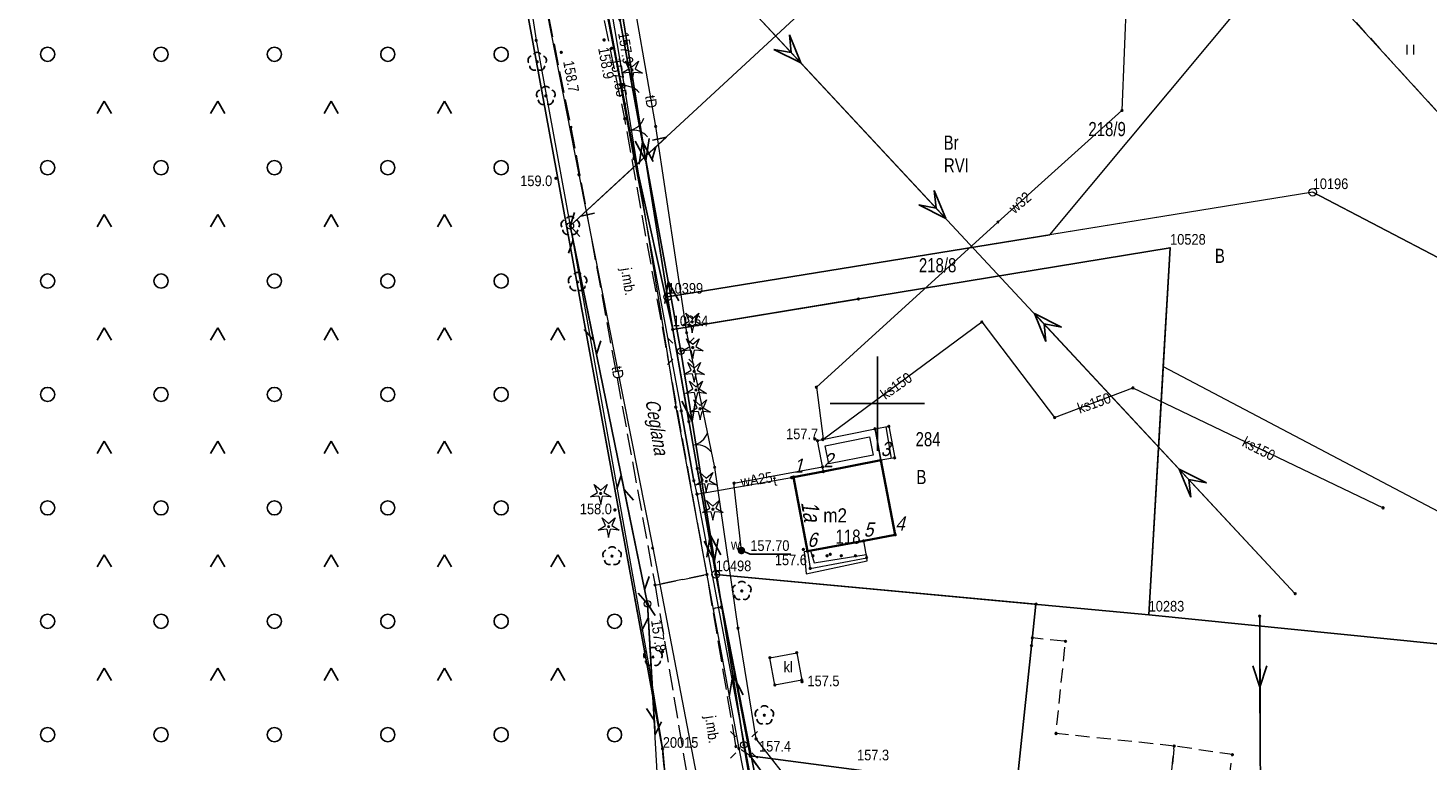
# Model space of a CAD drawing. Header units: metres. Extents: x 5548743 to 5556416, y 5707500 to 5714000.
# Tile 69 of 244: x 5554610 to 5554758, y 5709262 to 5709340. Entities that reach past the tile are written whole.
import ezdxf
from ezdxf.enums import TextEntityAlignment as Align

# ---------------------------------------------------------------- set-up
doc = ezdxf.new("R2010")
doc.units = ezdxf.units.M
for name, pattern in [('1.5_0.75', [2.25, 1.5, -0.75]), ('2.25_0.75', [3, 2.25, -0.75]), ('219-1000', [0]), ('otob_1000', [0]), ('otof_1000', [0]), ('suep_nn_1000', [0]), ('suep_wn_1000', [0]), ('sutp_1000', [0])]:
    doc.linetypes.add(name, pattern=pattern)
doc.layers.get('0').update_dxf_attribs({"color": 2, "lineweight": 5})
doc.styles.get("Standard").update_dxf_attribs({"font": 'Working1250', "width": 0.75})
doc.linetypes.add('902-1000', pattern='A,5,0,[1,ksztalty.shx,S=1,R=0,X=0,Y=0],5', length=10)
doc.linetypes.add('otdn_1000', pattern='A,7,0,[21,ksztalty.shx,S=0.7,R=0,X=0,Y=0]', length=7)

# ---------------------------------------------------------------- blocks, each defined once
blk = doc.blocks.new('PW02')
at = {"linetype": 'Continuous', "lineweight": 13}
h = blk.add_hatch(color=0, dxfattribs=at)
edge = h.paths.add_edge_path()
edge.add_arc((0, 0), 0.18, 0, 360)
blk = doc.blocks.new('PUNKTBUD')
at = {"color": 0}
blk.add_circle((0, 0), 0.09, dxfattribs=at)
blk = doc.blocks.new('202')
at = {"color": 0, "linetype": 'Continuous', "lineweight": 0}
blk.add_circle((0, 0), 0.4, dxfattribs=at)
blk = doc.blocks.new('203')
at = {"linetype": 'Continuous', "lineweight": 0}
h = blk.add_hatch(color=0, dxfattribs=at)
edge = h.paths.add_edge_path()
edge.add_arc((0, 0), 0.09, 0, 360)
blk = doc.blocks.new('TU04')
at = {"color": 0, "linetype": 'Continuous', "lineweight": 13}
for p, q in [((0, 0), (0, 1)), ((0.7, 0), (0.7, 1))]:
    blk.add_line(p, q, dxfattribs=at)
blk = doc.blocks.new('SUEP3')
at = {"color": 0, "linetype": 'Continuous'}
for p, q in [((0, 0), (18.004, 0)), ((18.004, 0), (15.004, 1.125)), ((15.004, 1.125), (16.504, 0)), ((18.004, 0), (15.004, -1.125)), ((16.504, 0), (15.004, -1.125)), ((18.004, 0), (40.504, 0)), ((40.504, 0), (37.504, 1.125)), ((37.504, 1.125), (39.004, 0)), ((40.504, 0), (37.504, -1.125)), ((39.004, 0), (37.504, -1.125))]:
    blk.add_line(p, q, dxfattribs=at)
blk = doc.blocks.new('US15')
at = {"color": 0, "linetype": 'Continuous', "lineweight": 13}
blk.add_circle((0, 0), 0.35, dxfattribs=at)
blk = doc.blocks.new('SM01')
at = {"color": 0, "linetype": 'Continuous', "lineweight": 13}
for p, q in [((-0.848, 0.848), (-1.414, 1.414)), ((0.849, 0.848), (1.414, 1.414)), ((-0.848, -0.849), (-1.414, -1.414)), ((0.849, -0.849), (1.414, -1.414))]:
    blk.add_line(p, q, dxfattribs=at)
blk.add_circle((0, 0), 0.35, dxfattribs=at)
blk = doc.blocks.new('OP021')
at = {"linetype": 'Continuous', "lineweight": 13}
h = blk.add_hatch(color=0, dxfattribs=at)
edge = h.paths.add_edge_path()
edge.add_arc((0, 0), 0.1, 0, 360)
at = {"color": 0, "linetype": 'Continuous', "lineweight": -3}
for centre, start, end in [((-0.476, 0.154), 110.388, 213.756), ((0, 0.5), 38.316, 141.684), ((0.476, 0.154), 326.244, 69.612), ((-0.294, -0.404), 182.272, 285.64), ((0.294, -0.404), 254.36, 357.728), ((0.294, -0.404), 254.36, 357.728)]:
    blk.add_arc(centre, 0.5, start, end, dxfattribs=at)
blk = doc.blocks.new('PW01')
at = {"linetype": 'Continuous', "lineweight": 13}
h = blk.add_hatch(color=0, dxfattribs=at)
edge = h.paths.add_edge_path()
edge.add_arc((0, 0), 0.18, 0, 360)
blk = doc.blocks.new('SUEP1')
at = {"color": 0, "linetype": 'Continuous'}
for p, q in [((0, 0), (7.5, 0)), ((7.5, 0), (5.25, 0.75)), ((7.5, 0), (5.25, -0.75)), ((7.5, 0), (22.5, 0)), ((22.5, 0), (20.25, 0.75)), ((22.5, 0), (20.25, -0.75))]:
    blk.add_line(p, q, dxfattribs=at)
blk = doc.blocks.new('SUTP')
at = {"color": 0, "linetype": 'Continuous'}
for p, q in [((0, 0), (1.299, 0.75)), ((0, 0), (13.848, 0)), ((2.799, -0.75), (1.5, 0)), ((11.049, -0.75), (12.348, 0)), ((13.848, 0), (12.549, 0.75))]:
    blk.add_line(p, q, dxfattribs=at)
blk = doc.blocks.new('OK02')
at = {"color": 0, "linetype": 'Continuous', "lineweight": 0}
for centre, start, end in [((-2, 0), 0, 60), ((2, 0), 120, 180)]:
    blk.add_arc(centre, 2, start, end, dxfattribs=at)
blk = doc.blocks.new('OP011')
at = {"linetype": 'Continuous', "lineweight": 13}
h = blk.add_hatch(color=0, dxfattribs=at)
edge = h.paths.add_edge_path()
edge.add_arc((0, 0), 0.1, 0, 360)
at = {"color": 0, "linetype": 'Continuous', "lineweight": 13}
for p, q in [((-1.099, -0.357), (-0.324, 0.105)), ((-0.324, 0.105), (-0.679, 0.935)), ((-0.679, 0.935), (0, 0.341)), ((0, 0.341), (0.679, 0.935)), ((0.679, 0.935), (0.324, 0.105)), ((0.324, 0.105), (1.099, -0.357)), ((-0.2, -0.275), (-1.099, -0.357)), ((-0.2, -0.275), (0, -1.155)), ((0, -1.155), (0.2, -0.275)), ((1.099, -0.357), (0.2, -0.275))]:
    blk.add_line(p, q, dxfattribs=at)
blk = doc.blocks.new('US25')
at = {"linetype": 'Continuous', "lineweight": 13}
h = blk.add_hatch(color=0, dxfattribs=at)
edge = h.paths.add_edge_path()
edge.add_arc((0, 0), 0.4, 0, 360)
blk = doc.blocks.new('OK04')
at = {"color": 0, "linetype": 'Continuous', "lineweight": 0}
blk.add_arc((2, 0), 2, 120, 180, dxfattribs=at)
blk = doc.blocks.new('OTZK3')
at = {"color": 0, "linetype": 'Continuous'}
for p, q in [((-0.75, -0.433), (0, 0.866)), ((0, 0.866), (0.75, -0.433))]:
    blk.add_line(p, q, dxfattribs=at)
blk = doc.blocks.new('OTZK1')
at = {"color": 0, "linetype": 'Continuous'}
blk.add_circle((0, 0), 0.75, dxfattribs=at)
blk = doc.blocks.new('PIKIETAW1891')
at = {"color": 0}
blk.add_circle((0, 0), 0.09, dxfattribs=at)
blk = doc.blocks.new('RAMKA1000K')
at = {"color": 0}
for p, q in [((300, 295), (300, 305)), ((295, 300), (305, 300))]:
    blk.add_line(p, q, dxfattribs=at)

msp = doc.modelspace()

# ---------------------------------------------------------------- linework, layer by layer
at = {"layer": '217-kontur klasyfikacyjny', "color": 3, "linetype": 'CONTINUOUS', "lineweight": 18, "flags": 128}
for points in [[(5554671.46, 5709350.94), (5554677.79, 5709311.3)], [(5554718.24, 5709317.86), (5554743.52, 5709348.14)], [(5554677.79, 5709311.3), (5554718.24, 5709317.86)]]:
    msp.add_lwpolyline(points, dxfattribs=at)
at = {"layer": '218-kontur użytku gruntowego', "color": 3, "linetype": 'CONTINUOUS', "lineweight": 18, "flags": 128}
for points in [[(5554677.29, 5709263.24), (5554651.5, 5709403.86)], [(5554651.5, 5709403.86), (5554677.29, 5709263.24)], [(5554671.46, 5709350.94), (5554677.79, 5709311.3)], [(5554677.79, 5709311.3), (5554671.46, 5709350.94)], [(5554718.24, 5709317.86), (5554743.52, 5709348.14)], [(5554743.52, 5709348.14), (5554775, 5709313.63)], [(5554746.07, 5709322.36), (5554718.24, 5709317.86)], [(5554774.17, 5709307.69), (5554746.07, 5709322.36)], [(5554677.79, 5709311.3), (5554718.24, 5709317.86)], [(5554718.24, 5709317.86), (5554677.79, 5709311.3)], [(5554730.98, 5709316.48), (5554678.34, 5709307.85)], [(5554678.34, 5709307.85), (5554730.98, 5709316.48)], [(5554730.25, 5709303.92), (5554730.98, 5709316.48)], [(5554730.98, 5709316.48), (5554730.25, 5709303.92)], [(5554677.79, 5709311.3), (5554678.34, 5709307.85)], [(5554678.34, 5709307.85), (5554677.79, 5709311.3)], [(5554678.34, 5709307.85), (5554682.89, 5709281.93)], [(5554682.89, 5709281.93), (5554678.34, 5709307.85)], [(5554728.71, 5709277.66), (5554730.25, 5709303.92)], [(5554730.25, 5709303.92), (5554770.63, 5709282.66)], [(5554682.89, 5709281.93), (5554728.71, 5709277.66)], [(5554682.89, 5709281.93), (5554692.89, 5709230.73)], [(5554728.71, 5709277.66), (5554682.89, 5709281.93)], [(5554692.89, 5709230.73), (5554682.89, 5709281.93)], [(5554769.35, 5709273.57), (5554728.71, 5709277.66)], [(5554680.38, 5709228.29), (5554677.29, 5709263.24)], [(5554677.29, 5709263.24), (5554680.38, 5709228.29)]]:
    msp.add_lwpolyline(points, dxfattribs=at)
at = {"layer": '219-działka ewidencyjna', "color": 7, "linetype": '219-1000', "lineweight": 18, "flags": 128}
for points in [[(5554651.5, 5709403.86), (5554677.29, 5709263.24)], [(5554671.46, 5709350.94), (5554677.79, 5709311.3)], [(5554743.52, 5709348.14), (5554775, 5709313.63)], [(5554746.07, 5709322.36), (5554677.79, 5709311.3)], [(5554746.07, 5709322.36), (5554774.17, 5709307.69)], [(5554730.98, 5709316.48), (5554678.34, 5709307.85)], [(5554730.98, 5709316.48), (5554728.71, 5709277.66)], [(5554677.79, 5709311.3), (5554678.34, 5709307.85)], [(5554678.34, 5709307.85), (5554682.89, 5709281.93)], [(5554682.89, 5709281.93), (5554728.71, 5709277.66)], [(5554682.89, 5709281.93), (5554692.89, 5709230.73)], [(5554728.71, 5709277.66), (5554769.35, 5709273.57)], [(5554677.29, 5709263.24), (5554680.38, 5709228.29)]]:
    msp.add_lwpolyline(points, dxfattribs=at)
at = {"layer": '312-budynek ewidencyjny', "color": 7, "linetype": 'CONTINUOUS', "lineweight": 35, "flags": 128}
for points in [[(5554691.13, 5709292.23), (5554694.29, 5709292.81)], [(5554694.29, 5709292.81), (5554700.35, 5709294)], [(5554700.35, 5709294), (5554701.88, 5709286.12)], [(5554692.59, 5709284.39), (5554691.13, 5709292.23)], [(5554698.55, 5709285.47), (5554692.59, 5709284.39)], [(5554701.88, 5709286.12), (5554698.55, 5709285.47)]]:
    msp.add_lwpolyline(points, dxfattribs=at)
at = {"layer": '352-schody', "color": 7, "linetype": 'CONTINUOUS', "lineweight": 18, "flags": 128}
msp.add_lwpolyline([(5554700.35, 5709294), (5554699.75, 5709297.33), (5554701.22, 5709297.6), (5554701.83, 5709294.26)], close=True, dxfattribs=at)
msp.add_lwpolyline([(5554700.35, 5709294), (5554699.75, 5709297.33), (5554701.22, 5709297.6), (5554701.83, 5709294.26)], close=True, dxfattribs=at)
msp.add_lwpolyline([(5554700.894, 5709297.54), (5554701.446, 5709294.193)], dxfattribs=at)
at = {"layer": 'brama', "color": 7, "linetype": 'otob_1000', "lineweight": 18, "flags": 128}
for points in [[(5554673.26, 5709331.71), (5554674.29, 5709326.11)], [(5554680.05, 5709298.1), (5554680.93, 5709293.13)]]:
    msp.add_lwpolyline(points, dxfattribs=at)
at = {"layer": 'chodnik', "color": 7, "linetype": '1.5_0.75', "lineweight": 18, "flags": 128}
for points in [[(5554731.41, 5709263.76), (5554718.91, 5709265.09), (5554719.91, 5709274.84), (5554716.4, 5709275.21), (5554716.31, 5709274.38), (5554714.67, 5709259.02), (5554718.66, 5709259.7), (5554717.37, 5709256.74), (5554721.15, 5709256.35), (5554720.98, 5709254.12), (5554712.95, 5709254.95), (5554708.21, 5709254.96), (5554703.61, 5709255.43), (5554690.69, 5709256.95), (5554691.52, 5709251.89), (5554697.04, 5709251.25), (5554695.03, 5709233.31), (5554698.37, 5709232.91), (5554700.44, 5709230.79), (5554701.44, 5709229.57), (5554718.72, 5709227.18), (5554728.02, 5709226.82), (5554728.09, 5709227.32), (5554720.95, 5709228.34), (5554704.6, 5709230.37), (5554704.66, 5709232.07), (5554700.65, 5709232.58), (5554700.77, 5709233.93), (5554696.16, 5709234.43), (5554696.83, 5709244.59), (5554697.78, 5709244.46), (5554698.18, 5709249.17), (5554698.97, 5709249.04), (5554699.07, 5709251.44), (5554704.88, 5709250.72), (5554704.65, 5709248.02), (5554705.5, 5709247.94), (5554705.09, 5709243.98), (5554722.54, 5709241.97), (5554728.93, 5709242), (5554730, 5709249.2)], [(5554720.95, 5709228.34), (5554728.09, 5709227.32), (5554728.78, 5709236.01), (5554735.1, 5709235.39), (5554734.41, 5709226.46), (5554733.94, 5709221.63), (5554738.07, 5709221.08), (5554741.51, 5709223.63), (5554745, 5709223.24), (5554747.98, 5709245.77), (5554749.19, 5709255.23), (5554742.33, 5709256.07), (5554742.08, 5709255.9), (5554736.76, 5709256.66), (5554737.57, 5709262.85), (5554731.41, 5709263.76), (5554730, 5709249.2), (5554737.42, 5709248.14), (5554736.53, 5709240.85), (5554728.93, 5709242), (5554722.54, 5709241.97)]]:
    msp.add_lwpolyline(points, close=True, dxfattribs=at)
at = {"layer": 'furtka', "color": 7, "linetype": 'otof_1000', "lineweight": 18, "flags": 128}
msp.add_lwpolyline([(5554672.91, 5709333.58), (5554673.26, 5709331.71)], dxfattribs=at)
at = {"layer": 'jezdnia', "color": 7, "linetype": '2.25_0.75', "lineweight": 18, "flags": 128}
for points in [[(5554676.47, 5709280.8), (5554681.97, 5709281.91), (5554673.27, 5709330.14), (5554664.53, 5709372.48), (5554658.91, 5709371.87), (5554667.57, 5709329.23)], [(5554683.27, 5709242.73), (5554688.88, 5709243.29), (5554688.01, 5709248.7), (5554689.09, 5709249.82), (5554691.52, 5709251.89), (5554690.69, 5709256.95), (5554686.54, 5709262.71), (5554685.04, 5709263.71), (5554681.97, 5709281.91), (5554676.47, 5709280.8), (5554679.98, 5709259.92)]]:
    msp.add_lwpolyline(points, close=True, dxfattribs=at)
at = {"layer": 'obudowa ochronna przewodu', "color": 7, "linetype": 'CONTINUOUS', "lineweight": 25, "flags": 128}
for points in [[(5554672.81, 5709333.76), (5554674.25, 5709325.93)], [(5554679.24, 5709299.24), (5554680.58, 5709291.84)]]:
    msp.add_lwpolyline(points, dxfattribs=at)
at = {"layer": 'ogrodzenie trwałe', "color": 7, "linetype": '902-1000', "lineweight": 25, "flags": 128}
for points in [[(5554648.86, 5709466.15), (5554669.68, 5709464.7), (5554706.67, 5709462.2), (5554726.29, 5709461.38), (5554756.89, 5709461.32), (5554778.66, 5709461.29), (5554805.35, 5709454.43), (5554810.55, 5709460.19), (5554840.58, 5709457.83), (5554834.53, 5709422.53), (5554832.35, 5709410.28), (5554831.48, 5709406.36), (5554825.25, 5709374.48), (5554810.05, 5709296.6), (5554795.08, 5709306.35), (5554793.8, 5709300.1), (5554775, 5709313.63), (5554743.52, 5709348.14), (5554699.15, 5709349.73)], [(5554669.66, 5709350.84), (5554672.91, 5709333.58)], [(5554674.29, 5709326.11), (5554678.34, 5709307.85)], [(5554678.34, 5709307.85), (5554697.99, 5709311.07)], [(5554680.05, 5709298.1), (5554678.34, 5709307.85)], [(5554682.89, 5709281.93), (5554680.93, 5709293.13)], [(5554682.89, 5709281.93), (5554686.54, 5709262.71), (5554690.69, 5709256.95)], [(5554716.78, 5709278.78), (5554682.89, 5709281.93)], [(5554686.54, 5709262.71), (5554714.67, 5709259.02), (5554716.31, 5709274.38), (5554716.78, 5709278.78)]]:
    msp.add_lwpolyline(points, dxfattribs=at)
at = {"layer": 'osadnik  szambo', "color": 34, "linetype": 'CONTINUOUS', "lineweight": 18, "flags": 128}
msp.add_lwpolyline([(5554689.15, 5709270.22), (5554688.62, 5709273.11), (5554691.47, 5709273.64), (5554692, 5709270.75)], close=True, dxfattribs=at)
at = {"layer": 'przewód elektroenergetyczny niskiego napięcia', "color": 1, "linetype": 'suep_nn_1000', "lineweight": 18, "flags": 128}
for points in [[(5554671.44, 5709347.83), (5554679.2, 5709305.56)], [(5554679.2, 5709305.56), (5554685.88, 5709263.89)], [(5554740.46, 5709277.51), (5554740.62, 5709233.15)], [(5554685.88, 5709263.89), (5554691.03, 5709233.55)], [(5554691.03, 5709233.55), (5554685.88, 5709263.89)]]:
    msp.add_lwpolyline(points, dxfattribs=at)
at = {"layer": 'przewód elektroenergetyczny wysokiego napięcia', "color": 1, "linetype": 'suep_wn_1000', "lineweight": 18, "flags": 128}
msp.add_lwpolyline([(5554679.64, 5709349.23), (5554744.22, 5709279.88)], dxfattribs=at)
at = {"layer": 'przewód kanalizacyjny', "color": 34, "linetype": 'CONTINUOUS', "lineweight": 18, "flags": 128}
msp.add_lwpolyline([(5554694.22, 5709296.19), (5554711.06, 5709308.64), (5554718.76, 5709298.52), (5554727.04, 5709301.66), (5554753.52, 5709288.97)], dxfattribs=at)
at = {"layer": 'przewód telekomunikacyjny napowietrzny', "color": 30, "linetype": 'sutp_1000', "lineweight": 18, "flags": 128}
for points in [[(5554729.7, 5709376.35), (5554667.5, 5709318.8)], [(5554675.67, 5709278.82), (5554667.5, 5709318.8)], [(5554667.5, 5709318.8), (5554675.67, 5709278.82)], [(5554678.61, 5709227.83), (5554675.67, 5709278.82)]]:
    msp.add_lwpolyline(points, dxfattribs=at)
at = {"layer": 'przewód telekomunikacyjny podziemny', "color": 30, "linetype": 'CONTINUOUS', "lineweight": 18, "flags": 128}
for points in [[(5554612.33, 5709652.7), (5554619.55, 5709609.98), (5554623.12, 5709589.54), (5554629.02, 5709556.89), (5554636.14, 5709518.27), (5554642.17, 5709487.96), (5554645.79, 5709471.05), (5554649.61, 5709451.24), (5554662.91, 5709380.65), (5554664.92, 5709368.69), (5554670.16, 5709351.61), (5554673.16, 5709333.79), (5554678.66, 5709299.63), (5554685.34, 5709263.51), (5554690.84, 5709235.53), (5554692.14, 5709229.68), (5554697.24, 5709225.07)], [(5554652.51, 5709443.5), (5554652.12, 5709438.04), (5554653.08, 5709431.98), (5554658.59, 5709404.37), (5554665.46, 5709370.64), (5554666.22, 5709366.41), (5554669.17, 5709352.45), (5554672.81, 5709333.76), (5554674.25, 5709325.93), (5554679.24, 5709299.24), (5554680.58, 5709291.84), (5554680.9, 5709290.42), (5554686.68, 5709259.86), (5554688.73, 5709249.23), (5554691.59, 5709233.9), (5554692.6, 5709230.4), (5554697.27, 5709225.75)], [(5554660.89, 5709362.48), (5554668.41, 5709324.24), (5554676.22, 5709284.72), (5554682.3, 5709253.08), (5554682.04, 5709246.68)], [(5554660.89, 5709362.48), (5554661.87, 5709351.54), (5554663.89, 5709338.44), (5554667.5, 5709318.8)], [(5554704.23, 5709224.04), (5554703.29, 5709224.41), (5554701.12, 5709228.59), (5554700.3, 5709228.99), (5554695.37, 5709233.02), (5554694.45, 5709234.74), (5554694.33, 5709248.6), (5554694.13, 5709252.93), (5554693.04, 5709256.85), (5554692.47, 5709257.76), (5554687.17, 5709264.52), (5554685.25, 5709276.23), (5554682.78, 5709293.25), (5554679.82, 5709307.51), (5554676.54, 5709329.33), (5554670.54, 5709363.65)], [(5554667.5, 5709318.8), (5554675.99, 5709271.19), (5554677.26, 5709263.47), (5554680.38, 5709228.29)], [(5554680.9, 5709290.42), (5554690.92, 5709292.17), (5554691.13, 5709292.23)]]:
    msp.add_lwpolyline(points, dxfattribs=at)
at = {"layer": 'przewód wodociągowy', "color": 5, "linetype": 'CONTINUOUS', "lineweight": 18, "flags": 128}
for points in [[(5554726.38, 5709343.33), (5554725.88, 5709331.02), (5554712.76, 5709319.21), (5554693.54, 5709301.73), (5554694.25, 5709296.26)], [(5554685.61, 5709284.45), (5554684.82, 5709291.58), (5554694.2, 5709293.3)]]:
    msp.add_lwpolyline(points, dxfattribs=at)
at = {"layer": 'rzedna-Atr2', "color": 7, "flags": 128}
msp.add_lwpolyline([(5554685.61, 5709284.45), (5554686.55, 5709284.06), (5554690.825, 5709284.06)], dxfattribs=at)
at = {"layer": 'taras', "color": 0, "lineweight": 18}
for p, q in [((5554693.67, 5709296.08), (5554699.75, 5709297.33)), ((5554699.75, 5709297.33), (5554700.35, 5709294)), ((5554694.29, 5709292.81), (5554693.67, 5709296.08)), ((5554694.489, 5709295.532), (5554699.176, 5709296.481)), ((5554699.176, 5709296.481), (5554699.536, 5709294.556)), ((5554694.854, 5709293.643), (5554694.489, 5709295.532)), ((5554699.536, 5709294.556), (5554694.854, 5709293.643)), ((5554700.35, 5709294), (5554694.29, 5709292.81))]:
    msp.add_line(p, q, dxfattribs=at)
at = {"layer": 'teren zalesiony', "color": 7, "linetype": '1.5_0.75', "lineweight": 18, "flags": 128}
msp.add_lwpolyline([(5554677.26, 5709263.47), (5554651.5, 5709403.86), (5554641.75, 5709453.76), (5554550.35, 5709468.43), (5554462.74, 5709482.49), (5554433.1, 5709257.27), (5554664.37, 5709223.95), (5554674.34, 5709223.88), (5554680.38, 5709228.29)], close=True, dxfattribs=at)
at = {"layer": 'trawnik', "color": 7, "linetype": '1.5_0.75', "lineweight": 18, "flags": 128}
msp.add_lwpolyline([(5554727.64, 5709450.9), (5554724.68, 5709426.59), (5554757.87, 5709416.95), (5554772.01, 5709415.25), (5554773.26, 5709459.06), (5554780.18, 5709458.78), (5554779.96, 5709450.74), (5554781.85, 5709450.62), (5554781.69, 5709437.99), (5554784.8, 5709437.78), (5554784.01, 5709414.2), (5554789.75, 5709408.83), (5554792.17, 5709408.15), (5554790.41, 5709387.57), (5554802.8, 5709386.67), (5554801.44, 5709375.64), (5554800.91, 5709357.82), (5554768.14, 5709356.77), (5554769.12, 5709369.01), (5554770.38, 5709389.28), (5554738.04, 5709391.38), (5554730.86, 5709389.46), (5554722.77, 5709390.26), (5554724.65, 5709413.05), (5554732.69, 5709412.52), (5554739.64, 5709412.03), (5554753.51, 5709411.17), (5554753.66, 5709414.48), (5554704.87, 5709428.45), (5554692.5, 5709432.29), (5554692.83, 5709431.86), (5554685.33, 5709434.23), (5554676.6, 5709437.82), (5554655.85, 5709447.23), (5554655.76, 5709446.15), (5554654.11, 5709445), (5554652.56, 5709440.96), (5554653.12, 5709437.43), (5554677.02, 5709433.31), (5554717.41, 5709419.25), (5554717.54, 5709416.42), (5554717.62, 5709414.65), (5554719.64, 5709370.88), (5554743.52, 5709348.14), (5554775, 5709313.63), (5554793.8, 5709300.1), (5554795.08, 5709306.35), (5554810.05, 5709296.6), (5554825.25, 5709374.48), (5554831.48, 5709406.36), (5554832.35, 5709410.28), (5554832.75, 5709412.56), (5554839.74, 5709414.78), (5554840.51, 5709419.62), (5554834.53, 5709422.53), (5554797.11, 5709426.1), (5554790.45, 5709426.67), (5554790.88, 5709431.27), (5554797.87, 5709441.66), (5554798.47, 5709447.83), (5554793.98, 5709449.73), (5554780.18, 5709458.78), (5554780.49, 5709460.82), (5554771.07, 5709460.89), (5554696.08, 5709461.46), (5554665.48, 5709465), (5554649.95, 5709466.04), (5554648.86, 5709466.15), (5554648.23, 5709464.25), (5554649.01, 5709460.91), (5554656.12, 5709452.5), (5554656, 5709451.36), (5554678.15, 5709441.88), (5554686.67, 5709438.35), (5554693.8, 5709436.12), (5554705.72, 5709431.93), (5554709.18, 5709453.37)], close=True, dxfattribs=at)
at = {"layer": 'wjazd do podziemia', "color": 7, "linetype": 'CONTINUOUS', "lineweight": 18, "flags": 128}
msp.add_lwpolyline([(5554692.59, 5709284.39), (5554692.89, 5709282.56), (5554698.87, 5709283.69), (5554698.55, 5709285.47)], close=True, dxfattribs=at)
at = {"layer": 'ściana oporowa (linia)', "color": 0, "linetype": 'otdn_1000', "lineweight": 18}
for p, q in [((5554692.245, 5709284.333), (5554692.59, 5709284.39)), ((5554692.245, 5709284.333), (5554692.479, 5709281.972)), ((5554692.479, 5709281.972), (5554698.935, 5709283.346)), ((5554698.935, 5709283.346), (5554698.87, 5709283.69))]:
    msp.add_line(p, q, dxfattribs=at)
at = {"layer": 'ściana oporowa (linia)', "color": 0, "lineweight": 18}
for p, q in [((5554692.935, 5709284.447), (5554692.59, 5709284.39)), ((5554692.935, 5709284.447), (5554693.301, 5709283.148)), ((5554693.301, 5709283.148), (5554698.805, 5709284.034)), ((5554698.805, 5709284.034), (5554698.87, 5709283.69))]:
    msp.add_line(p, q, dxfattribs=at)

# ---------------------------------------------------------------- block references
at = {"layer": '202-punkt graniczny', "color": 7, "linetype": 'CONTINUOUS', "lineweight": 18}
for p in [(5554746.07, 5709322.36), (5554677.79, 5709311.3), (5554682.89, 5709281.93)]:
    msp.add_blockref('202', p, dxfattribs=at)
at = {"layer": '203-punkt graniczny', "color": 7, "linetype": 'CONTINUOUS', "lineweight": 18}
for p in [(5554730.98, 5709316.48), (5554678.34, 5709307.85), (5554728.71, 5709277.66), (5554677.29, 5709263.24)]:
    msp.add_blockref('203', p, dxfattribs=at)
at = {"layer": 'brama', "color": 7, "linetype": 'CONTINUOUS', "lineweight": 18}
for p, rotation in [((5554673.775, 5709328.91), 280.422), ((5554680.49, 5709295.615), 280.041)]:
    msp.add_blockref('OK02', p, dxfattribs=dict(at, rotation=rotation))
at = {"layer": 'drzewo iglaste', "color": 94, "linetype": 'CONTINUOUS', "lineweight": 18}
for p in [(5554674.03, 5709335.31), (5554680.41, 5709308.63), (5554680.46, 5709305.93), (5554680.61, 5709303.42), (5554680.8, 5709301.44), (5554681.24, 5709299.45), (5554670.72, 5709290.49), (5554681.89, 5709291.77), (5554682.59, 5709288.82), (5554671.56, 5709286.98)]:
    msp.add_blockref('OP011', p, dxfattribs=at)
at = {"layer": 'drzewo liściaste', "color": 94, "linetype": 'CONTINUOUS', "lineweight": 18}
for p in [(5554664, 5709336.17), (5554664.91, 5709332.56), (5554667.5, 5709318.8), (5554668.27, 5709312.87), (5554671.92, 5709283.86), (5554685.65, 5709280.18), (5554676.25, 5709273.19), (5554688.04, 5709267.02)]:
    msp.add_blockref('OP021', p, dxfattribs=at)
at = {"layer": 'furtka', "color": 7, "linetype": 'CONTINUOUS', "lineweight": 18, "rotation": 280.601}
msp.add_blockref('OK04', (5554672.91, 5709333.58), dxfattribs=at)
at = {"layer": 'latarnia', "color": 7, "linetype": 'CONTINUOUS', "lineweight": 18}
for p in [(5554679.2, 5709305.56), (5554685.88, 5709263.89)]:
    msp.add_blockref('SM01', p, dxfattribs=at)
at = {"layer": 'pikieta naturalna', "color": 7, "linetype": 'CONTINUOUS', "lineweight": 13}
for p in [(5554666.54, 5709337.17), (5554671.08, 5709338.49), (5554671.87, 5709337.6), (5554665.98, 5709323.84), (5554693.38, 5709296.25), (5554672.22, 5709288.75), (5554692.16, 5709284.57), (5554677.26, 5709273.75), (5554692.02, 5709270.56)]:
    msp.add_blockref('PW01', p, dxfattribs=at)
at = {"layer": 'przewód elektroenergetyczny niskiego napięcia', "color": 1, "linetype": 'CONTINUOUS', "lineweight": 18}
for p, rotation in [((5554671.44, 5709347.83), 280.403), ((5554679.2, 5709305.56), 100.403), ((5554679.2, 5709305.56), 279.107), ((5554685.88, 5709263.89), 99.107), ((5554740.46, 5709277.51), 270.207), ((5554685.88, 5709263.89), 279.634)]:
    msp.add_blockref('SUEP1', p, dxfattribs=dict(at, rotation=rotation))
at = {"layer": 'przewód elektroenergetyczny wysokiego napięcia', "color": 1, "linetype": 'CONTINUOUS', "lineweight": 18}
for p, rotation in [((5554679.64, 5709349.23), 312.96), ((5554744.22, 5709279.88), 132.96)]:
    msp.add_blockref('SUEP3', p, dxfattribs=dict(at, rotation=rotation))
at = {"layer": 'przewód telekomunikacyjny napowietrzny', "color": 30, "linetype": 'CONTINUOUS', "lineweight": 18}
for p, rotation in [((5554667.5, 5709318.8), 42.776), ((5554667.5, 5709318.8), 281.55), ((5554675.67, 5709278.82), 101.55), ((5554675.67, 5709278.82), 273.3)]:
    msp.add_blockref('SUTP', p, dxfattribs=dict(at, rotation=rotation))
at = {"layer": 'Punkt budynku', "color": 5, "linetype": 'CONTINUOUS', "lineweight": 13}
for p in [(5554699.75, 5709297.33), (5554701.22, 5709297.6), (5554693.67, 5709296.08), (5554701.83, 5709294.26), (5554694.29, 5709292.81), (5554700.35, 5709294), (5554691.13, 5709292.23), (5554698.55, 5709285.47), (5554701.88, 5709286.12), (5554692.59, 5709284.39), (5554692.89, 5709282.56), (5554698.87, 5709283.69)]:
    msp.add_blockref('PUNKTBUD', p, dxfattribs=at)
at = {"layer": 'Punkt roboczy BDOT GESUT K1', "color": 6, "linetype": 'CONTINUOUS', "lineweight": 18}
for p in [(5554663.89, 5709338.44), (5554666.54, 5709337.17), (5554671.08, 5709338.49), (5554671.87, 5709337.6), (5554664, 5709336.17), (5554674.03, 5709335.31), (5554672.81, 5709333.76), (5554672.81, 5709333.76), (5554672.81, 5709333.76), (5554672.91, 5709333.58), (5554672.91, 5709333.58), (5554673.16, 5709333.79), (5554664.91, 5709332.56), (5554673.26, 5709331.71), (5554673.26, 5709331.71), (5554673.27, 5709330.14), (5554725.88, 5709331.02), (5554667.57, 5709329.23), (5554676.54, 5709329.33), (5554674.25, 5709325.93), (5554674.25, 5709325.93), (5554674.29, 5709326.11), (5554674.29, 5709326.11), (5554665.98, 5709323.84), (5554668.41, 5709324.24), (5554667.5, 5709318.8), (5554667.5, 5709318.8), (5554667.5, 5709318.8), (5554667.5, 5709318.8), (5554667.5, 5709318.8), (5554667.5, 5709318.8), (5554712.76, 5709319.21), (5554668.27, 5709312.87), (5554697.99, 5709311.07), (5554678.34, 5709307.85), (5554678.34, 5709307.85), (5554678.34, 5709307.85), (5554679.82, 5709307.51), (5554680.41, 5709308.63), (5554711.06, 5709308.64), (5554679.2, 5709305.56), (5554679.2, 5709305.56), (5554679.2, 5709305.56), (5554680.46, 5709305.93), (5554680.61, 5709303.42), (5554693.54, 5709301.73), (5554727.04, 5709301.66), (5554680.8, 5709301.44), (5554678.66, 5709299.63), (5554679.24, 5709299.24), (5554679.24, 5709299.24), (5554681.24, 5709299.45), (5554680.05, 5709298.1), (5554680.05, 5709298.1), (5554718.76, 5709298.52), (5554693.38, 5709296.25), (5554694.22, 5709296.19), (5554694.25, 5709296.26), (5554680.93, 5709293.13), (5554680.93, 5709293.13), (5554682.78, 5709293.25), (5554694.2, 5709293.3), (5554680.58, 5709291.84), (5554680.58, 5709291.84), (5554681.89, 5709291.77), (5554684.82, 5709291.58), (5554690.92, 5709292.17), (5554691.13, 5709292.23), (5554670.72, 5709290.49), (5554680.9, 5709290.42), (5554680.9, 5709290.42), (5554672.22, 5709288.75), (5554682.59, 5709288.82), (5554753.52, 5709288.97), (5554671.56, 5709286.98), (5554671.92, 5709283.86), (5554676.22, 5709284.72), (5554685.61, 5709284.45), (5554685.61, 5709284.45), (5554692.16, 5709284.57), (5554692.59, 5709284.39), (5554692.89, 5709282.56), (5554698.87, 5709283.69), (5554681.97, 5709281.91), (5554681.97, 5709281.91), (5554682.89, 5709281.93), (5554682.89, 5709281.93), (5554682.89, 5709281.93), (5554676.47, 5709280.8), (5554676.47, 5709280.8), (5554685.65, 5709280.18), (5554744.22, 5709279.88), (5554675.67, 5709278.82), (5554675.67, 5709278.82), (5554716.78, 5709278.78), (5554716.78, 5709278.78), (5554740.46, 5709277.51), (5554685.25, 5709276.23), (5554716.4, 5709275.21), (5554677.26, 5709273.75), (5554691.47, 5709273.64), (5554716.31, 5709274.38), (5554716.31, 5709274.38), (5554719.91, 5709274.84), (5554676.25, 5709273.19), (5554688.62, 5709273.11), (5554675.99, 5709271.19), (5554692, 5709270.75), (5554692.02, 5709270.56), (5554689.15, 5709270.22), (5554688.04, 5709267.02), (5554687.17, 5709264.52), (5554718.91, 5709265.09), (5554677.26, 5709263.47), (5554677.26, 5709263.47), (5554685.04, 5709263.71), (5554685.34, 5709263.51), (5554685.88, 5709263.89), (5554685.88, 5709263.89), (5554685.88, 5709263.89), (5554731.41, 5709263.76), (5554731.41, 5709263.76), (5554686.54, 5709262.71), (5554686.54, 5709262.71), (5554686.54, 5709262.71), (5554737.57, 5709262.85)]:
    msp.add_blockref('PIKIETAW1891', p, dxfattribs=at)
at = {"layer": 'rzedna', "color": 30, "linetype": 'CONTINUOUS', "lineweight": 18}
msp.add_blockref('PW01', (5554672.81, 5709333.76), dxfattribs=at)
at = {"layer": 'rzedna', "color": 5, "linetype": 'CONTINUOUS', "lineweight": 18}
msp.add_blockref('PW01', (5554685.61, 5709284.45), dxfattribs=at)
at = {"layer": 'słup przewodów napowietrznych', "color": 7, "linetype": 'CONTINUOUS', "lineweight": 18}
for p in [(5554667.5, 5709318.8), (5554679.2, 5709305.56), (5554675.67, 5709278.82), (5554685.88, 5709263.89)]:
    msp.add_blockref('US15', p, dxfattribs=at)
at = {"layer": 'teren zalesiony', "color": 7, "linetype": 'CONTINUOUS', "lineweight": 18}
for name, p in [('OTZK1', (5554612.186, 5709336.966)), ('OTZK1', (5554624.186, 5709336.966)), ('OTZK1', (5554636.186, 5709336.966)), ('OTZK1', (5554648.186, 5709336.966)), ('OTZK1', (5554660.186, 5709336.966)), ('OTZK3', (5554618.186, 5709331.146)), ('OTZK3', (5554630.186, 5709331.146)), ('OTZK3', (5554642.186, 5709331.146)), ('OTZK3', (5554654.186, 5709331.146)), ('OTZK1', (5554612.186, 5709324.966)), ('OTZK1', (5554624.186, 5709324.966)), ('OTZK1', (5554636.186, 5709324.966)), ('OTZK1', (5554648.186, 5709324.966)), ('OTZK1', (5554660.186, 5709324.966)), ('OTZK3', (5554618.186, 5709319.146)), ('OTZK3', (5554630.186, 5709319.146)), ('OTZK3', (5554642.186, 5709319.146)), ('OTZK3', (5554654.186, 5709319.146)), ('OTZK1', (5554612.186, 5709312.966)), ('OTZK1', (5554624.186, 5709312.966)), ('OTZK1', (5554636.186, 5709312.966)), ('OTZK1', (5554648.186, 5709312.966)), ('OTZK1', (5554660.186, 5709312.966)), ('OTZK3', (5554618.186, 5709307.146)), ('OTZK3', (5554630.186, 5709307.146)), ('OTZK3', (5554642.186, 5709307.146)), ('OTZK3', (5554654.186, 5709307.146)), ('OTZK3', (5554666.186, 5709307.146)), ('OTZK1', (5554612.186, 5709300.966)), ('OTZK1', (5554624.186, 5709300.966)), ('OTZK1', (5554636.186, 5709300.966)), ('OTZK1', (5554648.186, 5709300.966)), ('OTZK1', (5554660.186, 5709300.966)), ('OTZK3', (5554618.186, 5709295.146)), ('OTZK3', (5554630.186, 5709295.146)), ('OTZK3', (5554642.186, 5709295.146)), ('OTZK3', (5554654.186, 5709295.146)), ('OTZK3', (5554666.186, 5709295.146)), ('OTZK1', (5554612.186, 5709288.966)), ('OTZK1', (5554624.186, 5709288.966)), ('OTZK1', (5554636.186, 5709288.966)), ('OTZK1', (5554648.186, 5709288.966)), ('OTZK1', (5554660.186, 5709288.966)), ('OTZK3', (5554618.186, 5709283.146)), ('OTZK3', (5554630.186, 5709283.146)), ('OTZK3', (5554642.186, 5709283.146)), ('OTZK3', (5554654.186, 5709283.146)), ('OTZK3', (5554666.186, 5709283.146)), ('OTZK1', (5554612.186, 5709276.966)), ('OTZK1', (5554624.186, 5709276.966)), ('OTZK1', (5554636.186, 5709276.966)), ('OTZK1', (5554648.186, 5709276.966)), ('OTZK1', (5554660.186, 5709276.966)), ('OTZK1', (5554672.186, 5709276.966)), ('OTZK3', (5554618.186, 5709271.146)), ('OTZK3', (5554630.186, 5709271.146)), ('OTZK3', (5554642.186, 5709271.146)), ('OTZK3', (5554654.186, 5709271.146)), ('OTZK3', (5554666.186, 5709271.146)), ('OTZK1', (5554612.186, 5709264.966)), ('OTZK1', (5554624.186, 5709264.966)), ('OTZK1', (5554636.186, 5709264.966)), ('OTZK1', (5554648.186, 5709264.966)), ('OTZK1', (5554660.186, 5709264.966)), ('OTZK1', (5554672.186, 5709264.966))]:
    msp.add_blockref(name, p, dxfattribs=at)
at = {"layer": 'trawnik', "color": 7, "linetype": 'CONTINUOUS', "lineweight": 18}
msp.add_blockref('TU04', (5554756.079, 5709336.949), dxfattribs=at)
at = {"layer": 'wjazd do podziemia', "color": 7, "linetype": 'CONTINUOUS', "lineweight": 18}
for p in [(5554693.175, 5709283.895), (5554694.675, 5709283.895), (5554695.008, 5709284.055), (5554696.175, 5709283.895), (5554697.675, 5709283.895)]:
    msp.add_blockref('PW02', p, dxfattribs=at)
at = {"layer": 'Wstawianie ramki sekcyjnej z opisem', "color": 7, "linetype": 'CONTINUOUS', "lineweight": 13}
msp.add_blockref('RAMKA1000K', (5554400, 5709000), dxfattribs=at)
msp.add_blockref('RAMKA1000K', (5554400, 5709000), dxfattribs=at)
msp.add_blockref('RAMKA1000K', (5554400, 5709000), dxfattribs=at)
msp.add_blockref('RAMKA1000K', (5554400, 5709000), dxfattribs=at)
at = {"layer": 'zasuwa lub zawór', "color": 5, "linetype": 'CONTINUOUS', "lineweight": 18}
msp.add_blockref('US25', (5554685.61, 5709284.45), dxfattribs=at)

# ---------------------------------------------------------------- texts
at = {"layer": '202-punkt graniczny-Atr103', "color": 7, "width": 0.9}
for s, p in [('10196', (5554746.07, 5709322.36)), ('10196', (5554746.07, 5709322.36)), ('10399', (5554677.79, 5709311.3)), ('10399', (5554677.79, 5709311.3)), ('10498', (5554682.89, 5709281.93)), ('10498', (5554682.89, 5709281.93))]:
    msp.add_text(s, height=1.125, dxfattribs=at).set_placement(p, align=Align.BOTTOM_LEFT)
at = {"layer": '203-punkt graniczny-Atr103', "color": 7, "width": 0.9}
for s, p in [('10528', (5554730.98, 5709316.48)), ('10528', (5554730.98, 5709316.48)), ('10264', (5554678.34, 5709307.85)), ('10264', (5554678.34, 5709307.85)), ('10283', (5554728.71, 5709277.66)), ('10283', (5554728.71, 5709277.66)), ('20015', (5554677.29, 5709263.24)), ('20015', (5554677.29, 5709263.24))]:
    msp.add_text(s, height=1.125, dxfattribs=at).set_placement(p, align=Align.BOTTOM_LEFT)
at = {"layer": '209-oznaczenie konturu klasyfikacyjnego', "color": 3, "linetype": 'CONTINUOUS', "lineweight": 18, "width": 0.79}
msp.add_text('RVI', height=1.5, dxfattribs=at).set_placement((5554707.04, 5709325.96), align=Align.TOP_LEFT)
at = {"layer": '210-oznaczenie konturu użytku gruntowego', "color": 3, "linetype": 'CONTINUOUS', "lineweight": 18, "width": 0.79}
for s, p in [('Br', (5554707.01, 5709326.86)), ('B', (5554735.72, 5709314.89)), ('B', (5554704.13, 5709291.48))]:
    msp.add_text(s, height=1.5, dxfattribs=at).set_placement(p)
at = {"layer": '211-numer działki ewidencyjnej', "color": 7, "linetype": 'CONTINUOUS', "lineweight": 18, "width": 0.79}
for s, p in [('218/9', (5554722.33, 5709328.3)), ('218/8', (5554704.39, 5709313.89)), ('284', (5554704.04, 5709295.48))]:
    msp.add_text(s, height=1.5, dxfattribs=at).set_placement(p)
at = {"layer": '238-Punkt adresowy budynku', "color": 7, "linetype": 'CONTINUOUS', "lineweight": 18, "oblique": 15, "width": 0.79}
msp.add_text('1a', height=1.8, rotation=-80.758, dxfattribs=at).set_placement((5554692.08, 5709288.5), align=Align.CENTER)
at = {"layer": '312-oznaczenie budynku ewidencyjnego', "color": 7, "linetype": 'CONTINUOUS', "lineweight": 18, "width": 0.79}
msp.add_text('118', height=1.5, dxfattribs=at).set_placement((5554695.57, 5709286.67), align=Align.TOP_LEFT)
at = {"layer": '312-oznaczenie budynku ewidencyjnego-Atr117', "color": 7, "width": 0.9}
msp.add_text('m2', height=1.5, dxfattribs=at).set_placement((5554695.53, 5709288.17), align=Align.MIDDLE_CENTER)
at = {"layer": '994-Nazwa ulicy', "color": 7, "linetype": 'CONTINUOUS', "lineweight": 18, "oblique": 15, "width": 0.79}
msp.add_text('Ceglana', height=1.5, rotation=279.489, dxfattribs=at).set_placement((5554676.18, 5709300.46), align=Align.MIDDLE_LEFT)
at = {"layer": 'jezdnia-Atr17', "color": 7, "width": 0.9}
for rotation, p in [(279.103, (5554672.85, 5709314.28)), (278.256, (5554681.75, 5709266.89))]:
    msp.add_text('j.mb.', height=1.125, rotation=rotation, dxfattribs=at).set_placement(p)
at = {"layer": 'osadnik  szambo-Atr17', "color": 34, "width": 0.9}
msp.add_text('kl', height=1.125, dxfattribs=at).set_placement((5554690.07, 5709271.57))
at = {"layer": 'pikieta naturalna-Atr2', "color": 7, "width": 0.9}
for s, rotation, p in [('157.9', 279.339, (5554672.55, 5709339.2)), ('158.9', 280.356, (5554670.44, 5709337.6)), ('158.7', 280.168, (5554666.74, 5709336.19)), ('157.8', 278.256, (5554676.04, 5709277.05))]:
    msp.add_text(s, height=1.125, rotation=rotation, dxfattribs=at).set_placement(p)
for s, p in [('159.0', (5554662.2, 5709323.01)), ('157.7', (5554690.34, 5709296.23)), ('158.0', (5554668.51, 5709288.29)), ('157.6', (5554689.15, 5709282.9)), ('157.5', (5554692.6, 5709270.09)), ('157.4', (5554687.48, 5709263.18)), ('157.3', (5554697.85, 5709262.25))]:
    msp.add_text(s, height=1.125, dxfattribs=at).set_placement(p)
at = {"layer": 'przewód kanalizacyjny-Atr1', "color": 34, "width": 0.9}
for rotation, p in [(35.162, (5554700.52, 5709300.84)), (19.458, (5554721.23, 5709299.46)), (333.086, (5554738.76, 5709296.05))]:
    msp.add_text('ks150', height=1.125, rotation=rotation, dxfattribs=at).set_placement(p, align=Align.MIDDLE_LEFT)
at = {"layer": 'przewód telekomunikacyjny podziemny-Atr1', "color": 30, "width": 0.9}
for s, rotation, p in [('tD', 278.6, (5554675.96, 5709332.62)), ('tD', 279.864, (5554672.41, 5709303.96)), ('t', 8.592, (5554688.97, 5709291.83)), ('t', 279.402, (5554683.14, 5709278.58)), ('t', 279.402, (5554683.14, 5709278.58)), ('t', 279.402, (5554683.14, 5709278.58))]:
    msp.add_text(s, height=1.125, rotation=rotation, dxfattribs=at).set_placement(p, align=Align.MIDDLE_LEFT)
at = {"layer": 'przewód wodociągowy-Atr1', "color": 5, "width": 0.9}
for s, rotation, p in [('w32', 40.678, (5554714.15, 5709320.46)), ('wA25', 9.057, (5554685.54, 5709291.71))]:
    msp.add_text(s, height=1.125, rotation=rotation, dxfattribs=at).set_placement(p, align=Align.MIDDLE_LEFT)
at = {"layer": 'Punkt budynku-Atr104', "color": 5, "oblique": 15, "width": 0.9}
for s, p in [('3', (5554700.35, 5709294)), ('2', (5554694.29, 5709292.81)), ('1', (5554691.13, 5709292.23)), ('5', (5554698.55, 5709285.47)), ('4', (5554701.88, 5709286.12)), ('6', (5554692.59, 5709284.39))]:
    msp.add_text(s, height=1.5, dxfattribs=at).set_placement(p, align=Align.BOTTOM_LEFT)
at = {"layer": 'rzedna-Atr2', "color": 30, "width": 0.9}
msp.add_text('157.85', height=1.125, rotation=279.739, dxfattribs=at).set_placement((5554672.27, 5709336.56), align=Align.MIDDLE_LEFT)
at = {"layer": 'rzedna-Atr2', "color": 5, "width": 0.9}
msp.add_text('157.70', height=1.125, dxfattribs=at).set_placement((5554686.55, 5709284.071), align=Align.BOTTOM_LEFT)
at = {"layer": 'zasuwa lub zawór-Atr17', "color": 5, "width": 0.9}
msp.add_text('w', height=1.125, dxfattribs=at).set_placement((5554684.5, 5709284.53))

doc.saveas('drawing.dxf')
